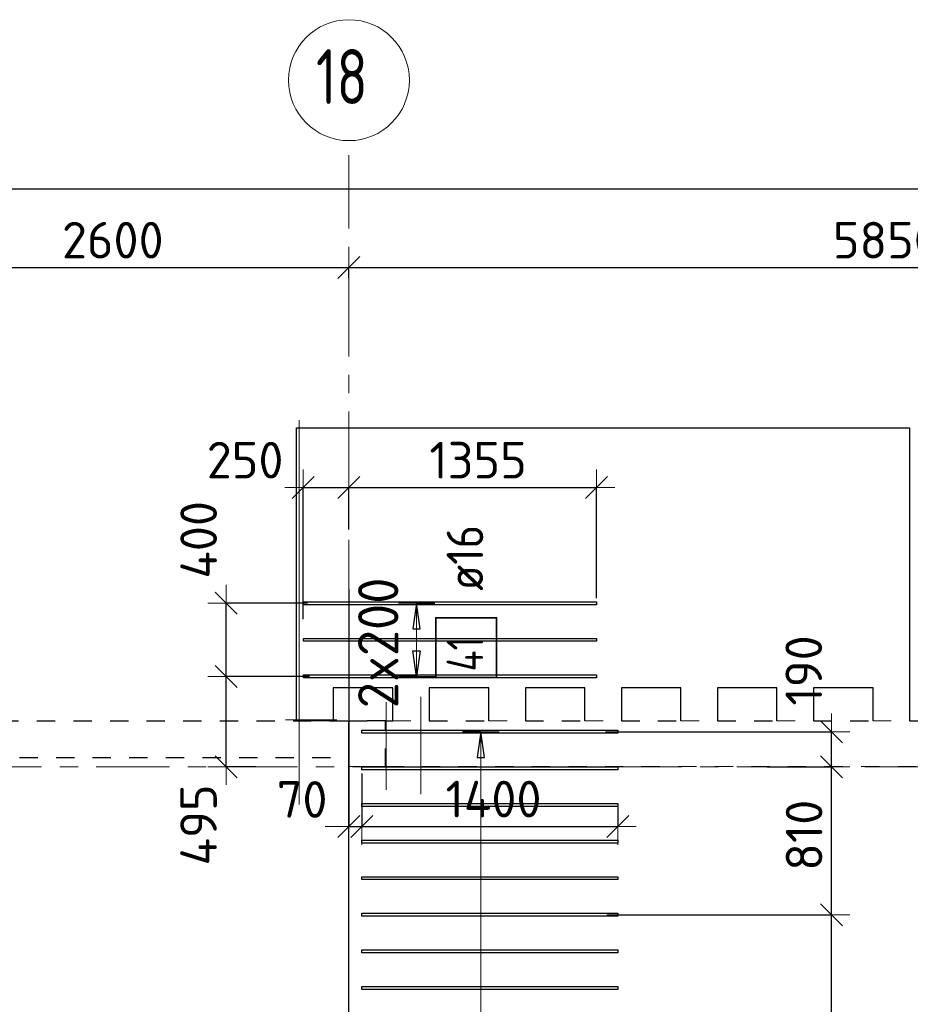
# Model space of a CAD drawing. Header units: metres. Extents: x -38 to 107, y -15 to 21.
# Tile 47 of 167: x 43.85 to 48.72, y 15.1 to 20.48. Entities that reach past the tile are written whole.
import ezdxf

# ---------------------------------------------------------------- set-up
doc = ezdxf.new("R2010")
doc.units = ezdxf.units.M
doc.header["$PDMODE"] = 65
for name, pattern in [('______11', [0.5, 0.4, -0.05, 0, -0.05]), ('______2', [0.0405, 0.03, -0.0105]), ('______3', [0.5, 0.4, -0.1]), ('______5', [1.1, 0.8, -0.1, 0.1, -0.1])]:
    doc.linetypes.add(name, pattern=pattern)
for name, color, linetype, lineweight in [('XR$2$Осевая линия (1)', 7, '______5', 13), ('XR$2$Размерная линия (1)', 7, 'Continuous', 13), ('XR$4$Балка (1)', 7, '______3', 13), ('XR$4$Перекрытие (1)', 7, 'Continuous', 35), ('XR$4$Размерная линия (1)', 7, 'Continuous', 13)]:
    doc.layers.add(name, color=color, linetype=linetype, lineweight=lineweight)
doc.layers.add('XR$4$Арм.стержн.Доп. Арм верхн.зоны Х', color=7, linetype='Continuous', lineweight=35, true_color=0x8c8cff)
doc.layers.add('XR$6$Стена_ бетон несущ.', color=7, linetype='Continuous', lineweight=70, true_color=0xb4b496)
doc.styles.add('ISOCPEUR', font='txt')
doc.dimstyles.new('DIMSTYLE_3', dxfattribs={"dimtxt": 0.2, "dimasz": 0.2, "dimexe": 0, "dimexo": 0, "dimgap": 0.1, "dimtad": 2, "dimdec": 0, "dimlfac": 1000, "dimrnd": 5, "dimzin": 12, "dimdsep": 46, "dimtxsty": 'ISOCPEUR', "dimblk1": 'ALL_ML_STRICH', "dimblk2": 'ALL_ML_STRICH', "dimsah": 1, "dimcen": 0, "dimclrd": 7, "dimclre": 256, "dimclrt": 7, "dimadec": 0, "dimazin": 0, "dimtfac": 1, "dimtdec": 0, "dimtix": 1, "dimtmove": 2, "dimatfit": 3, "dimfxl": 0, "dimtzin": 0, "dimlwd": 0, "dimlwe": -3, "dimarcsym": 0})
doc.dimstyles.new('DIMSTYLE_33', dxfattribs={"dimtxt": 0.2, "dimasz": 0.2, "dimexe": 0, "dimexo": 0, "dimgap": 0.1, "dimtad": 2, "dimdec": 0, "dimlfac": 1000, "dimrnd": 5, "dimzin": 12, "dimdsep": 46, "dimtxsty": 'ISOCPEUR', "dimblk1": 'ALL_ML_STRICH', "dimblk2": 'ALL_ML_STRICH', "dimsah": 1, "dimcen": 0, "dimclrd": 7, "dimclre": 256, "dimclrt": 7, "dimadec": 0, "dimazin": 0, "dimtfac": 1, "dimtdec": 0, "dimtix": 1, "dimtmove": 2, "dimatfit": 3, "dimfxl": 0, "dimtvp": 1.2, "dimtzin": 0, "dimlwd": 0, "dimlwe": -3, "dimarcsym": 0})

# ---------------------------------------------------------------- blocks, each defined once
blk = doc.blocks.new('ALL_ML_STRICH')
at = {"color": 0, "linetype": 'ByBlock', "lineweight": -2}
for p, q in [((-0.3, -0.3), (0.3, 0.3)), ((0, -0.5), (0, 0.5)), ((-1, 0), (0.5, 0))]:
    blk.add_line(p, q, dxfattribs=at)
blk = doc.blocks.new('*D11')
at = {"layer": 'DEFPOINTS', "color": 7, "linetype": 'Continuous', "lineweight": 13, "transparency": 33554687}
for p in [(0.5, 19.5574), (0.5, 19.3768), (61.6, 17.1197)]:
    blk.add_point(p, dxfattribs=at)
at = {"layer": 'XR$2$Размерная линия (1)', "color": 9, "linetype": 'Continuous', "lineweight": -2, "true_color": 0xc7c7c7, "transparency": 33554687}
for p, q in [((0.5, 19.3568), (0.5, 19.5574)), ((61.6, 17.1397), (61.6, 19.5574))]:
    blk.add_line(p, q, dxfattribs=at)
at = {"layer": 'XR$2$Размерная линия (1)', "color": 7, "linetype": 'Continuous', "lineweight": -2, "transparency": 33554687}
blk.add_line((0.5, 19.5574), (61.6, 19.5574), dxfattribs=at)
at = {"layer": 'XR$2$Размерная линия (1)', "color": 7, "linetype": 'Continuous', "lineweight": 13, "transparency": 33554687, "xscale": 0.2, "yscale": 0.2, "zscale": 0.2, "rotation": 180}
blk.add_blockref('ALL_ML_STRICH', (0.5, 19.5574), dxfattribs=at)
at = {"layer": 'XR$2$Размерная линия (1)', "color": 7, "linetype": 'Continuous', "lineweight": 13, "transparency": 33554687, "xscale": 0.2, "yscale": 0.2, "zscale": 0.2}
blk.add_blockref('ALL_ML_STRICH', (61.6, 19.5574), dxfattribs=at)
at = {"layer": 'XR$2$Размерная линия (1)', "color": 7, "linetype": 'Continuous', "lineweight": 13, "transparency": 33554687, "insert": (31.1, 19.7074), "char_height": 0.2, "width": 1, "attachment_point": 5, "style": 'ISOCPEUR'}
blk.add_mtext('\\A1;{61100}', dxfattribs=at)
blk = doc.blocks.new('*D36')
at = {"layer": 'DEFPOINTS', "color": 7, "linetype": 'Continuous', "lineweight": 13, "transparency": 33554687}
for p in [(43.05, 19.1261), (43.05, 19.1044), (45.65, 19.0502)]:
    blk.add_point(p, dxfattribs=at)
at = {"layer": 'XR$2$Размерная линия (1)', "color": 9, "linetype": 'Continuous', "lineweight": -2, "true_color": 0xc7c7c7, "transparency": 33554687}
for p, q in [((43.05, 19.1244), (43.05, 19.1261)), ((45.65, 19.0702), (45.65, 19.1261))]:
    blk.add_line(p, q, dxfattribs=at)
at = {"layer": 'XR$2$Размерная линия (1)', "color": 7, "linetype": 'Continuous', "lineweight": -2, "transparency": 33554687}
blk.add_line((43.05, 19.1261), (45.65, 19.1261), dxfattribs=at)
at = {"layer": 'XR$2$Размерная линия (1)', "color": 7, "linetype": 'Continuous', "lineweight": 13, "transparency": 33554687, "xscale": 0.2, "yscale": 0.2, "zscale": 0.2, "rotation": 180}
blk.add_blockref('ALL_ML_STRICH', (43.05, 19.1261), dxfattribs=at)
at = {"layer": 'XR$2$Размерная линия (1)', "color": 7, "linetype": 'Continuous', "lineweight": 13, "transparency": 33554687, "xscale": 0.2, "yscale": 0.2, "zscale": 0.2}
blk.add_blockref('ALL_ML_STRICH', (45.65, 19.1261), dxfattribs=at)
at = {"layer": 'XR$2$Размерная линия (1)', "color": 7, "linetype": 'Continuous', "lineweight": 13, "transparency": 33554687, "insert": (44.36, 19.2761), "char_height": 0.2, "width": 0.8, "attachment_point": 5, "style": 'ISOCPEUR'}
blk.add_mtext('\\A1;{2600}', dxfattribs=at)
blk = doc.blocks.new('*D37')
at = {"layer": 'DEFPOINTS', "color": 7, "linetype": 'Continuous', "lineweight": 13, "transparency": 33554687}
for p in [(45.65, 19.1261), (45.65, 19.0502), (51.5, 17.3896)]:
    blk.add_point(p, dxfattribs=at)
at = {"layer": 'XR$2$Размерная линия (1)', "color": 9, "linetype": 'Continuous', "lineweight": -2, "true_color": 0xc7c7c7, "transparency": 33554687}
for p, q in [((45.65, 19.0702), (45.65, 19.1261)), ((51.5, 17.4096), (51.5, 19.1261))]:
    blk.add_line(p, q, dxfattribs=at)
at = {"layer": 'XR$2$Размерная линия (1)', "color": 7, "linetype": 'Continuous', "lineweight": -2, "transparency": 33554687}
blk.add_line((45.65, 19.1261), (51.5, 19.1261), dxfattribs=at)
at = {"layer": 'XR$2$Размерная линия (1)', "color": 7, "linetype": 'Continuous', "lineweight": 13, "transparency": 33554687, "xscale": 0.2, "yscale": 0.2, "zscale": 0.2, "rotation": 180}
blk.add_blockref('ALL_ML_STRICH', (45.65, 19.1261), dxfattribs=at)
at = {"layer": 'XR$2$Размерная линия (1)', "color": 7, "linetype": 'Continuous', "lineweight": 13, "transparency": 33554687, "xscale": 0.2, "yscale": 0.2, "zscale": 0.2}
blk.add_blockref('ALL_ML_STRICH', (51.5, 19.1261), dxfattribs=at)
at = {"layer": 'XR$2$Размерная линия (1)', "color": 7, "linetype": 'Continuous', "lineweight": 13, "transparency": 33554687, "insert": (48.585, 19.2761), "char_height": 0.2, "width": 0.8, "attachment_point": 5, "style": 'ISOCPEUR'}
blk.add_mtext('\\A1;{5850}', dxfattribs=at)
blk = doc.blocks.new('*D628')
at = {"layer": 'DEFPOINTS', "color": 7, "linetype": 'Continuous', "lineweight": 13, "transparency": 33554687}
for p in [(45.4549, 16.893), (44.979, 16.4), (45.1616, 16.4)]:
    blk.add_point(p, dxfattribs=at)
at = {"layer": 'XR$4$Размерная линия (1)', "color": 9, "linetype": 'Continuous', "lineweight": -2, "true_color": 0xc7c7c7, "transparency": 33554687}
for p, q in [((45.4349, 16.893), (44.979, 16.893)), ((45.1416, 16.4), (44.979, 16.4))]:
    blk.add_line(p, q, dxfattribs=at)
at = {"layer": 'XR$4$Размерная линия (1)', "color": 7, "linetype": 'Continuous', "lineweight": -2, "transparency": 33554687}
blk.add_line((44.979, 16.4), (44.979, 16.893), dxfattribs=at)
at = {"layer": 'XR$4$Размерная линия (1)', "color": 7, "linetype": 'Continuous', "lineweight": 13, "transparency": 33554687, "xscale": 0.2, "yscale": 0.2, "zscale": 0.2}
for p, rotation in [((44.979, 16.893), 90), ((44.979, 16.4), 270)]:
    blk.add_blockref('ALL_ML_STRICH', p, dxfattribs=dict(at, rotation=rotation))
at = {"layer": 'XR$4$Размерная линия (1)', "color": 7, "linetype": 'Continuous', "lineweight": 13, "transparency": 33554687, "insert": (44.8286, 16.0818), "char_height": 0.2, "width": 0.6, "attachment_point": 5, "rotation": 90, "style": 'ISOCPEUR'}
blk.add_mtext('\\A1;{495}', dxfattribs=at)
blk = doc.blocks.new('*D629')
at = {"layer": 'DEFPOINTS', "color": 7, "linetype": 'Continuous', "lineweight": 13, "transparency": 33554687}
for p in [(45.4445, 17.293), (44.979, 16.893), (45.4549, 16.893)]:
    blk.add_point(p, dxfattribs=at)
at = {"layer": 'XR$4$Размерная линия (1)', "color": 9, "linetype": 'Continuous', "lineweight": -2, "true_color": 0xc7c7c7, "transparency": 33554687}
for p, q in [((45.4245, 17.293), (44.979, 17.293)), ((45.4349, 16.893), (44.979, 16.893))]:
    blk.add_line(p, q, dxfattribs=at)
at = {"layer": 'XR$4$Размерная линия (1)', "color": 7, "linetype": 'Continuous', "lineweight": -2, "transparency": 33554687}
blk.add_line((44.979, 16.893), (44.979, 17.293), dxfattribs=at)
at = {"layer": 'XR$4$Размерная линия (1)', "color": 7, "linetype": 'Continuous', "lineweight": 13, "transparency": 33554687, "xscale": 0.2, "yscale": 0.2, "zscale": 0.2}
for p, rotation in [((44.979, 17.293), 90), ((44.979, 16.893), 270)]:
    blk.add_blockref('ALL_ML_STRICH', p, dxfattribs=dict(at, rotation=rotation))
at = {"layer": 'XR$4$Размерная линия (1)', "color": 7, "linetype": 'Continuous', "lineweight": 13, "transparency": 33554687, "insert": (44.8292, 17.6392), "char_height": 0.2, "width": 0.6, "attachment_point": 5, "rotation": 90, "style": 'ISOCPEUR'}
blk.add_mtext('\\A1;{400}', dxfattribs=at)
blk = doc.blocks.new('*D636')
at = {"layer": 'DEFPOINTS', "color": 7, "linetype": 'Continuous', "lineweight": 13, "transparency": 33554687}
for p in [(45.65, 17.3899), (45.7206, 16.383), (45.65, 16.0732)]:
    blk.add_point(p, dxfattribs=at)
at = {"layer": 'XR$4$Размерная линия (1)', "color": 9, "linetype": 'Continuous', "lineweight": -2, "true_color": 0xc7c7c7, "transparency": 33554687}
for p, q in [((45.65, 17.3699), (45.65, 16.0732)), ((45.7206, 16.363), (45.7206, 16.0732))]:
    blk.add_line(p, q, dxfattribs=at)
at = {"layer": 'XR$4$Размерная линия (1)', "color": 7, "linetype": 'Continuous', "lineweight": -2, "transparency": 33554687}
blk.add_line((45.65, 16.0732), (45.7206, 16.0732), dxfattribs=at)
at = {"layer": 'XR$4$Размерная линия (1)', "color": 7, "linetype": 'Continuous', "lineweight": 13, "transparency": 33554687, "xscale": 0.2, "yscale": 0.2, "zscale": 0.2}
blk.add_blockref('ALL_ML_STRICH', (45.7206, 16.0732), dxfattribs=at)
at = {"layer": 'XR$4$Размерная линия (1)', "color": 7, "linetype": 'Continuous', "lineweight": 13, "transparency": 33554687, "xscale": 0.2, "yscale": 0.2, "zscale": 0.2, "rotation": 180}
blk.add_blockref('ALL_ML_STRICH', (45.65, 16.0732), dxfattribs=at)
at = {"layer": 'XR$4$Размерная линия (1)', "color": 7, "linetype": 'Continuous', "lineweight": 13, "transparency": 33554687, "insert": (45.3947, 16.2212), "char_height": 0.2, "width": 0.4, "attachment_point": 5, "style": 'ISOCPEUR'}
blk.add_mtext('\\A1;{70}', dxfattribs=at)
blk = doc.blocks.new('*D637')
at = {"layer": 'DEFPOINTS', "color": 7, "linetype": 'Continuous', "lineweight": 13, "transparency": 33554687}
for p in [(45.7206, 16.383), (47.1206, 16.199), (45.7206, 16.0732)]:
    blk.add_point(p, dxfattribs=at)
at = {"layer": 'XR$4$Размерная линия (1)', "color": 9, "linetype": 'Continuous', "lineweight": -2, "true_color": 0xc7c7c7, "transparency": 33554687}
for p, q in [((45.7206, 16.363), (45.7206, 16.0732)), ((47.1206, 16.179), (47.1206, 16.0732))]:
    blk.add_line(p, q, dxfattribs=at)
at = {"layer": 'XR$4$Размерная линия (1)', "color": 7, "linetype": 'Continuous', "lineweight": -2, "transparency": 33554687}
blk.add_line((45.7206, 16.0732), (47.1206, 16.0732), dxfattribs=at)
at = {"layer": 'XR$4$Размерная линия (1)', "color": 7, "linetype": 'Continuous', "lineweight": 13, "transparency": 33554687, "xscale": 0.2, "yscale": 0.2, "zscale": 0.2, "rotation": 180}
blk.add_blockref('ALL_ML_STRICH', (45.7206, 16.0732), dxfattribs=at)
at = {"layer": 'XR$4$Размерная линия (1)', "color": 7, "linetype": 'Continuous', "lineweight": 13, "transparency": 33554687, "xscale": 0.2, "yscale": 0.2, "zscale": 0.2}
blk.add_blockref('ALL_ML_STRICH', (47.1206, 16.0732), dxfattribs=at)
at = {"layer": 'XR$4$Размерная линия (1)', "color": 7, "linetype": 'Continuous', "lineweight": 13, "transparency": 33554687, "insert": (46.4406, 16.2232), "char_height": 0.2, "width": 0.8, "attachment_point": 5, "style": 'ISOCPEUR'}
blk.add_mtext('\\A1;{1400}', dxfattribs=at)
blk = doc.blocks.new('*D638')
at = {"layer": 'DEFPOINTS', "color": 7, "linetype": 'Continuous', "lineweight": 13, "transparency": 33554687}
for p in [(45.3997, 17.9243), (45.65, 17.6751), (45.3997, 17.1864)]:
    blk.add_point(p, dxfattribs=at)
at = {"layer": 'XR$4$Размерная линия (1)', "color": 9, "linetype": 'Continuous', "lineweight": -2, "true_color": 0xc7c7c7, "transparency": 33554687}
for p, q in [((45.3997, 17.2064), (45.3997, 17.9243)), ((45.65, 17.6951), (45.65, 17.9243))]:
    blk.add_line(p, q, dxfattribs=at)
at = {"layer": 'XR$4$Размерная линия (1)', "color": 7, "linetype": 'Continuous', "lineweight": -2, "transparency": 33554687}
blk.add_line((45.3997, 17.9243), (45.65, 17.9243), dxfattribs=at)
at = {"layer": 'XR$4$Размерная линия (1)', "color": 7, "linetype": 'Continuous', "lineweight": 13, "transparency": 33554687, "xscale": 0.2, "yscale": 0.2, "zscale": 0.2, "rotation": 180}
blk.add_blockref('ALL_ML_STRICH', (45.3997, 17.9243), dxfattribs=at)
at = {"layer": 'XR$4$Размерная линия (1)', "color": 7, "linetype": 'Continuous', "lineweight": 13, "transparency": 33554687, "xscale": 0.2, "yscale": 0.2, "zscale": 0.2}
blk.add_blockref('ALL_ML_STRICH', (45.65, 17.9243), dxfattribs=at)
at = {"layer": 'XR$4$Размерная линия (1)', "color": 7, "linetype": 'Continuous', "lineweight": 13, "transparency": 33554687, "insert": (45.0831, 18.0744), "char_height": 0.2, "width": 0.6, "attachment_point": 5, "style": 'ISOCPEUR'}
blk.add_mtext('\\A1;{250}', dxfattribs=at)
blk = doc.blocks.new('*D639')
at = {"layer": 'DEFPOINTS', "color": 7, "linetype": 'Continuous', "lineweight": 13, "transparency": 33554687}
for p in [(45.65, 17.9243), (45.65, 17.6751), (47.0028, 17.301)]:
    blk.add_point(p, dxfattribs=at)
at = {"layer": 'XR$4$Размерная линия (1)', "color": 9, "linetype": 'Continuous', "lineweight": -2, "true_color": 0xc7c7c7, "transparency": 33554687}
for p, q in [((45.65, 17.6951), (45.65, 17.9243)), ((47.0028, 17.321), (47.0028, 17.9243))]:
    blk.add_line(p, q, dxfattribs=at)
at = {"layer": 'XR$4$Размерная линия (1)', "color": 7, "linetype": 'Continuous', "lineweight": -2, "transparency": 33554687}
blk.add_line((45.65, 17.9243), (47.0028, 17.9243), dxfattribs=at)
at = {"layer": 'XR$4$Размерная линия (1)', "color": 7, "linetype": 'Continuous', "lineweight": 13, "transparency": 33554687, "xscale": 0.2, "yscale": 0.2, "zscale": 0.2, "rotation": 180}
blk.add_blockref('ALL_ML_STRICH', (45.65, 17.9243), dxfattribs=at)
at = {"layer": 'XR$4$Размерная линия (1)', "color": 7, "linetype": 'Continuous', "lineweight": 13, "transparency": 33554687, "xscale": 0.2, "yscale": 0.2, "zscale": 0.2}
blk.add_blockref('ALL_ML_STRICH', (47.0028, 17.9243), dxfattribs=at)
at = {"layer": 'XR$4$Размерная линия (1)', "color": 7, "linetype": 'Continuous', "lineweight": 13, "transparency": 33554687, "insert": (46.3564, 18.0743), "char_height": 0.2, "width": 0.8, "attachment_point": 5, "style": 'ISOCPEUR'}
blk.add_mtext('\\A1;{1355}', dxfattribs=at)
blk = doc.blocks.new('*D660')
at = {"layer": 'DEFPOINTS', "color": 7, "linetype": 'Continuous', "lineweight": 13, "transparency": 33554687}
for p in [(47.0408, 15.591), (47.3193, 12.8), (48.288, 12.8)]:
    blk.add_point(p, dxfattribs=at)
at = {"layer": 'XR$4$Размерная линия (1)', "color": 9, "linetype": 'Continuous', "lineweight": -2, "true_color": 0xc7c7c7, "transparency": 33554687}
for p, q in [((47.0608, 15.591), (48.288, 15.591)), ((47.3393, 12.8), (48.288, 12.8))]:
    blk.add_line(p, q, dxfattribs=at)
at = {"layer": 'XR$4$Размерная линия (1)', "color": 7, "linetype": 'Continuous', "lineweight": -2, "transparency": 33554687}
blk.add_line((48.288, 12.8), (48.288, 15.591), dxfattribs=at)
at = {"layer": 'XR$4$Размерная линия (1)', "color": 7, "linetype": 'Continuous', "lineweight": 13, "transparency": 33554687, "xscale": 0.2, "yscale": 0.2, "zscale": 0.2}
for p, rotation in [((48.288, 15.591), 90), ((48.288, 12.8), 270)]:
    blk.add_blockref('ALL_ML_STRICH', p, dxfattribs=dict(at, rotation=rotation))
at = {"layer": 'XR$4$Размерная линия (1)', "color": 7, "linetype": 'Continuous', "lineweight": 13, "transparency": 33554687, "insert": (48.138, 14.2055), "char_height": 0.2, "width": 0.8, "attachment_point": 5, "rotation": 90, "style": 'ISOCPEUR'}
blk.add_mtext('\\A1;{2790}', dxfattribs=at)
blk = doc.blocks.new('*D661')
at = {"layer": 'DEFPOINTS', "color": 7, "linetype": 'Continuous', "lineweight": 13, "transparency": 33554687}
for p in [(47.9152, 16.4), (47.0408, 15.591), (48.288, 15.591)]:
    blk.add_point(p, dxfattribs=at)
at = {"layer": 'XR$4$Размерная линия (1)', "color": 9, "linetype": 'Continuous', "lineweight": -2, "true_color": 0xc7c7c7, "transparency": 33554687}
for p, q in [((47.9352, 16.4), (48.288, 16.4)), ((47.0608, 15.591), (48.288, 15.591))]:
    blk.add_line(p, q, dxfattribs=at)
at = {"layer": 'XR$4$Размерная линия (1)', "color": 7, "linetype": 'Continuous', "lineweight": -2, "transparency": 33554687}
blk.add_line((48.288, 15.591), (48.288, 16.4), dxfattribs=at)
at = {"layer": 'XR$4$Размерная линия (1)', "color": 7, "linetype": 'Continuous', "lineweight": 13, "transparency": 33554687, "xscale": 0.2, "yscale": 0.2, "zscale": 0.2}
for p, rotation in [((48.288, 16.4), 90), ((48.288, 15.591), 270)]:
    blk.add_blockref('ALL_ML_STRICH', p, dxfattribs=dict(at, rotation=rotation))
at = {"layer": 'XR$4$Размерная линия (1)', "color": 7, "linetype": 'Continuous', "lineweight": 13, "transparency": 33554687, "insert": (48.138, 16.0255), "char_height": 0.2, "width": 0.6, "attachment_point": 5, "rotation": 90, "style": 'ISOCPEUR'}
blk.add_mtext('\\A1;{810}', dxfattribs=at)
blk = doc.blocks.new('*D662')
at = {"layer": 'DEFPOINTS', "color": 7, "linetype": 'Continuous', "lineweight": 13, "transparency": 33554687}
for p in [(47.0335, 16.591), (47.9152, 16.4), (48.288, 16.4)]:
    blk.add_point(p, dxfattribs=at)
at = {"layer": 'XR$4$Размерная линия (1)', "color": 9, "linetype": 'Continuous', "lineweight": -2, "true_color": 0xc7c7c7, "transparency": 33554687}
for p, q in [((47.0535, 16.591), (48.288, 16.591)), ((47.9352, 16.4), (48.288, 16.4))]:
    blk.add_line(p, q, dxfattribs=at)
at = {"layer": 'XR$4$Размерная линия (1)', "color": 7, "linetype": 'Continuous', "lineweight": -2, "transparency": 33554687}
blk.add_line((48.288, 16.4), (48.288, 16.591), dxfattribs=at)
at = {"layer": 'XR$4$Размерная линия (1)', "color": 7, "linetype": 'Continuous', "lineweight": 13, "transparency": 33554687, "xscale": 0.2, "yscale": 0.2, "zscale": 0.2}
for p, rotation in [((48.288, 16.591), 90), ((48.288, 16.4), 270)]:
    blk.add_blockref('ALL_ML_STRICH', p, dxfattribs=dict(at, rotation=rotation))
at = {"layer": 'XR$4$Размерная линия (1)', "color": 7, "linetype": 'Continuous', "lineweight": 13, "transparency": 33554687, "insert": (48.1361, 16.9255), "char_height": 0.2, "width": 0.6, "attachment_point": 5, "rotation": 90, "style": 'ISOCPEUR'}
blk.add_mtext('\\A1;{190}', dxfattribs=at)

msp = doc.modelspace()

# ---------------------------------------------------------------- linework, layer by layer
at = {"color": 52, "linetype": 'Continuous', "lineweight": 13, "transparency": 33554687}
for p, q in [((45.3782, 18.2934), (45.3782, 16.1934)), ((45.8549, 16.7533), (45.8549, 16.2733)), ((46.043, 16.7808), (46.043, 16.2508)), ((45.304, 16.656), (45.584, 16.656))]:
    msp.add_line(p, q, dxfattribs=at)
at = {"layer": 'XR$2$Осевая линия (1)', "color": 253, "linetype": '______11', "lineweight": 13, "true_color": 0xa0a0a0, "transparency": 33554687}
for p, q in [((45.65, 6.74), (45.65, 19.78)), ((-2.63, 16.4), (62.6, 16.4))]:
    msp.add_line(p, q, dxfattribs=at)
at = {"layer": 'XR$2$Осевая линия (1)', "color": 7, "linetype": 'Continuous', "lineweight": 13, "transparency": 33554687}
msp.add_circle((45.6504, 20.1501), 0.3304, dxfattribs=at)
at = {"layer": 'XR$4$Арм.стержн.Доп. Арм верхн.зоны Х', "color": 253, "linetype": 'Continuous', "lineweight": -3, "true_color": 0xa0a0a0, "transparency": 33554687}
for p, q in [((46.0206, 17.293), (45.9206, 17.293)), ((46.0206, 17.293), (46.1206, 17.293)), ((46.0206, 16.893), (45.9206, 16.893)), ((46.0206, 16.893), (46.1206, 16.893)), ((46.3714, 16.591), (46.2714, 16.591)), ((46.3714, 16.591), (46.4714, 16.591))]:
    msp.add_line(p, q, dxfattribs=at)
at = {"layer": 'XR$4$Арм.стержн.Доп. Арм верхн.зоны Х', "color": 7, "linetype": 'Continuous', "lineweight": 25, "transparency": 33554687}
for p, q in [((46.0206, 17.293), (46.0006, 17.153)), ((46.0406, 17.153), (46.0206, 17.293)), ((46.0006, 17.153), (46.0406, 17.153)), ((46.0206, 16.893), (46.0006, 17.033)), ((46.0006, 17.033), (46.0406, 17.033)), ((46.0406, 17.033), (46.0206, 16.893)), ((46.3714, 16.591), (46.3514, 16.451)), ((46.3914, 16.451), (46.3714, 16.591)), ((46.3514, 16.451), (46.3914, 16.451))]:
    msp.add_line(p, q, dxfattribs=at)
at = {"layer": 'XR$4$Арм.стержн.Доп. Арм верхн.зоны Х', "color": 7, "linetype": 'Continuous', "lineweight": 13, "transparency": 33554687}
for p, q in [((46.0206, 17.293), (46.0206, 17.293)), ((46.0206, 16.893), (46.0206, 17.293)), ((46.0206, 16.893), (46.0206, 16.893)), ((46.3714, 16.591), (46.3714, 16.591)), ((46.3714, 12.391), (46.3714, 16.591))]:
    msp.add_line(p, q, dxfattribs=at)
at = {"layer": 'XR$4$Арм.стержн.Доп. Арм верхн.зоны Х', "color": 7, "linetype": 'Continuous', "lineweight": 25, "transparency": 33554687}
for points in [[(45.4028, 17.301), (47.0028, 17.301), (47.0028, 17.285), (45.4028, 17.285), (45.4028, 17.301)], [(45.4028, 17.101), (47.0028, 17.101), (47.0028, 17.085), (45.4028, 17.085), (45.4028, 17.101)], [(45.4028, 16.901), (47.0028, 16.901), (47.0028, 16.885), (45.4028, 16.885), (45.4028, 16.901)], [(45.7206, 16.599), (47.1206, 16.599), (47.1206, 16.583), (45.7206, 16.583), (45.7206, 16.599)], [(45.7206, 16.399), (47.1206, 16.399), (47.1206, 16.383), (45.7206, 16.383), (45.7206, 16.399)], [(45.7206, 16.199), (47.1206, 16.199), (47.1206, 16.183), (45.7206, 16.183), (45.7206, 16.199)], [(45.7206, 15.999), (47.1206, 15.999), (47.1206, 15.983), (45.7206, 15.983), (45.7206, 15.999)], [(45.7206, 15.799), (47.1206, 15.799), (47.1206, 15.783), (45.7206, 15.783), (45.7206, 15.799)], [(45.7206, 15.599), (47.1206, 15.599), (47.1206, 15.583), (45.7206, 15.583), (45.7206, 15.599)], [(45.7206, 15.399), (47.1206, 15.399), (47.1206, 15.383), (45.7206, 15.383), (45.7206, 15.399)], [(45.7206, 15.199), (47.1206, 15.199), (47.1206, 15.183), (45.7206, 15.183), (45.7206, 15.199)]]:
    msp.add_lwpolyline(points, dxfattribs=at)
at = {"layer": 'XR$4$Арм.стержн.Доп. Арм верхн.зоны Х', "color": 7, "linetype": 'Continuous', "lineweight": 35, "transparency": 33554687}
msp.add_lwpolyline([(46.4579, 16.8873), (46.4579, 17.214), (46.1246, 17.214), (46.1246, 16.8873), (46.4579, 16.8873)], dxfattribs=at)
at = {"layer": 'XR$4$Балка (1)', "color": 7, "linetype": '______2', "lineweight": 25, "transparency": 33554687}
for p, q in [((45.65, 16.6502), (45.65, 16.6502)), ((45.65, 16.6502), (45.8896, 16.6502)), ((46.0896, 16.6502), (46.4146, 16.6502)), ((46.6146, 16.6502), (46.9396, 16.6502)), ((47.1396, 16.6502), (47.4646, 16.6502)), ((47.6646, 16.6502), (47.9896, 16.6502)), ((48.1896, 16.6502), (48.5146, 16.6502)), ((48.7146, 16.6502), (51.6, 16.6502))]:
    msp.add_line(p, q, dxfattribs=at)
at = {"layer": 'XR$4$Балка (1)', "color": 7, "linetype": '______2', "lineweight": 18, "transparency": 33554687}
msp.add_line((45.65, 16.4002), (51.6, 16.4002), dxfattribs=at)
at = {"layer": 'XR$4$Перекрытие (1)', "color": 7, "linetype": 'Continuous', "lineweight": 25, "transparency": 33554687}
for p, q in [((45.3646, 16.8302), (45.3646, 18.2502)), ((45.3646, 18.2502), (48.7146, 18.2502)), ((48.7146, 18.2502), (48.7146, 16.8302)), ((45.3646, 16.6502), (45.3646, 16.8302)), ((45.5646, 16.8302), (45.5646, 16.6502)), ((45.8896, 16.8302), (45.5646, 16.8302)), ((45.8896, 16.6502), (45.8896, 16.8302)), ((46.0896, 16.8302), (46.0896, 16.6502)), ((46.4146, 16.8302), (46.0896, 16.8302)), ((46.4146, 16.6502), (46.4146, 16.8302)), ((46.6146, 16.8302), (46.6146, 16.6502)), ((46.9396, 16.8302), (46.6146, 16.8302)), ((46.9396, 16.6502), (46.9396, 16.8302)), ((47.1396, 16.8302), (47.1396, 16.6502)), ((47.4646, 16.8302), (47.1396, 16.8302)), ((47.4646, 16.6502), (47.4646, 16.8302)), ((47.6646, 16.8302), (47.6646, 16.6502)), ((47.9896, 16.8302), (47.6646, 16.8302)), ((47.9896, 16.6502), (47.9896, 16.8302)), ((48.1896, 16.8302), (48.1896, 16.6502)), ((48.5146, 16.8302), (48.1896, 16.8302)), ((48.5146, 16.6502), (48.5146, 16.8302)), ((48.7146, 16.8302), (48.7146, 16.6502)), ((45.5646, 16.6502), (45.3646, 16.6502)), ((45.65, 12.2702), (45.65, 16.6502))]:
    msp.add_line(p, q, dxfattribs=at)
at = {"layer": 'XR$4$Перекрытие (1)', "color": 7, "linetype": '______2', "lineweight": 18, "transparency": 33554687}
for p, q in [((45.8896, 16.6502), (46.0896, 16.6502)), ((46.4146, 16.6502), (46.6146, 16.6502)), ((46.9396, 16.6502), (47.1396, 16.6502)), ((47.4646, 16.6502), (47.6646, 16.6502)), ((47.9896, 16.6502), (48.1896, 16.6502)), ((48.5146, 16.6502), (48.7146, 16.6502))]:
    msp.add_line(p, q, dxfattribs=at)
at = {"layer": 'XR$6$Стена_ бетон несущ.', "color": 253, "linetype": '______2', "lineweight": -3, "true_color": 0xa0a0a0, "transparency": 33554687}
for p, q in [((40.545, 16.65), (45.65, 16.65)), ((45.85, 16.65), (45.65, 16.65)), ((45.85, 16.4), (45.85, 16.65)), ((43.05, 16.45), (45.65, 16.45)), ((45.65, 16.45), (45.65, 16.4)), ((45.85, 16.4), (45.65, 16.4))]:
    msp.add_line(p, q, dxfattribs=at)

# ---------------------------------------------------------------- texts
at = {"layer": 'XR$2$Осевая линия (1)', "color": 7, "linetype": 'Continuous', "lineweight": 13, "transparency": 33554687, "insert": (45.4704, 20.0196), "char_height": 0.3, "width": 0.472281, "attachment_point": 7, "style": 'ISOCPEUR'}
msp.add_mtext('\\W0.75;18', dxfattribs=at)
at = {"layer": 'XR$4$Арм.стержн.Доп. Арм верхн.зоны Х', "color": 7, "linetype": 'Continuous', "lineweight": 25, "transparency": 33554687, "char_height": 0.2, "attachment_point": 7, "rotation": 90, "style": 'ISOCPEUR'}
for s, insert, width in [('\\W0.89; ø16 ', (46.3846, 17.2473), 0.749105), ('\\W0.76;41', (46.3846, 16.9207), 0.336375)]:
    msp.add_mtext(s, dxfattribs=dict(at, insert=insert, width=width))
at = {"layer": 'XR$4$Арм.стержн.Доп. Арм верхн.зоны Х', "color": 7, "linetype": 'Continuous', "lineweight": 13, "transparency": 33554687, "insert": (45.9206, 16.719), "char_height": 0.22, "width": 0.873359, "attachment_point": 7, "rotation": 90, "style": 'ISOCPEUR'}
msp.add_mtext('\\W0.95;2x200', dxfattribs=at)

# ---------------------------------------------------------------- dimensions: what is measured, and where the dimension line sits
at = {"layer": 'XR$2$Размерная линия (1)', "color": 7, "linetype": 'Continuous', "lineweight": 13, "transparency": 33554687}
for base, p1, p2, picture, middle in [((61.6, 19.5574), (0.5, 19.3568), (61.6, 17.1397), '*D11', (31.1, 19.7074)), ((45.65, 19.1261), (43.05, 19.1244), (45.65, 19.0702), '*D36', (44.36, 19.2761)), ((51.5, 19.1261), (45.65, 19.0702), (51.5, 17.4096), '*D37', (48.585, 19.2761))]:
    dim = msp.add_linear_dim(base=base, p1=p1, p2=p2, dimstyle='DIMSTYLE_3', override={"dimpost": '<>', "dimclrd": 7, "dimclre": 9, "dimclrt": 7, "dimlwd": 0, "dimlwe": 65533}, dxfattribs=at)
    dim.commit()
    dim.dimension.update_dxf_attribs({"geometry": picture, "text_midpoint": middle, "dimtype": 160})
at = {"layer": 'XR$4$Размерная линия (1)', "color": 7, "linetype": 'Continuous', "lineweight": 13, "transparency": 33554687}
for base, p1, p2, dimstyle, picture, middle in [((45.65, 17.9243), (45.3997, 17.2064), (45.65, 17.6951), 'DIMSTYLE_33', '*D638', (45.0831, 18.0744)), ((47.0028, 17.9243), (45.65, 17.6951), (47.0028, 17.321), 'DIMSTYLE_3', '*D639', (46.3564, 18.0743)), ((45.7206, 16.0732), (45.65, 17.3699), (45.7206, 16.363), 'DIMSTYLE_33', '*D636', (45.3947, 16.2212)), ((47.1206, 16.0732), (45.7206, 16.363), (47.1206, 16.179), 'DIMSTYLE_3', '*D637', (46.4406, 16.2232))]:
    dim = msp.add_linear_dim(base=base, p1=p1, p2=p2, dimstyle=dimstyle, override={"dimpost": '<>', "dimclrd": 7, "dimclre": 9, "dimclrt": 7, "dimlwd": 0, "dimlwe": 65533}, dxfattribs=at)
    dim.commit()
    dim.dimension.update_dxf_attribs({"geometry": picture, "text_midpoint": middle, "dimtype": 160})
for base, p1, p2, dimstyle, picture, middle in [((44.979, 17.293), (45.4349, 16.893), (45.4245, 17.293), 'DIMSTYLE_33', '*D629', (44.8292, 17.6392)), ((48.288, 16.591), (47.9352, 16.4), (47.0535, 16.591), 'DIMSTYLE_33', '*D662', (48.1361, 16.9255)), ((44.979, 16.893), (45.1416, 16.4), (45.4349, 16.893), 'DIMSTYLE_33', '*D628', (44.8286, 16.0818)), ((48.288, 16.4), (47.0608, 15.591), (47.9352, 16.4), 'DIMSTYLE_3', '*D661', (48.138, 16.0255)), ((48.288, 15.591), (47.3393, 12.8), (47.0608, 15.591), 'DIMSTYLE_3', '*D660', (48.138, 14.2055))]:
    dim = msp.add_linear_dim(base=base, p1=p1, p2=p2, angle=90, dimstyle=dimstyle, override={"dimpost": '<>', "dimclrd": 7, "dimclre": 9, "dimclrt": 7, "dimlwd": 0, "dimlwe": 65533}, dxfattribs=at)
    dim.commit()
    dim.dimension.update_dxf_attribs({"geometry": picture, "text_midpoint": middle, "dimtype": 160})

doc.saveas('drawing.dxf')
